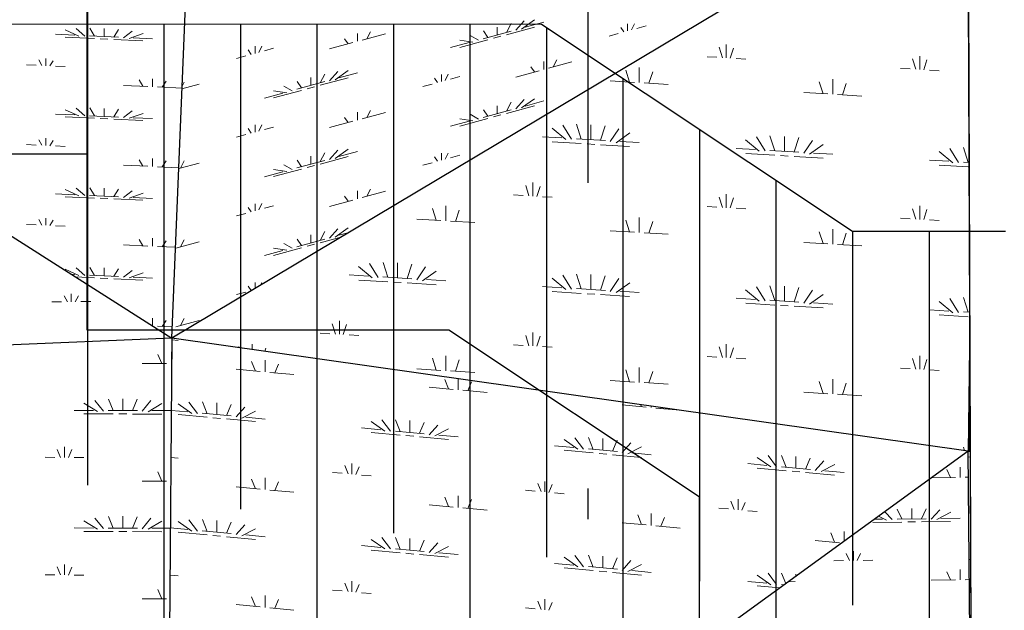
# Model space of a CAD drawing. Extents: x -805 to 3526, y -961 to 1039.
# Tile 121 of 256: x 297.76 to 300.97, y 33.98 to 35.91. Entities that reach past the tile are written whole.
import ezdxf

# ---------------------------------------------------------------- set-up
doc = ezdxf.new("R2010")
doc.units = 0
for name, pattern in [('_Ebene_', [4, 2, -1, 0, -1]), ('AUSGEZOGEN', [2, 1, 1]), ('VERDECKT2', [4.7625, 3.175, -1.5875])]:
    doc.linetypes.add(name, pattern=pattern)
doc.layers.get('0').update_dxf_attribs({"color": 251})
for name, color, linetype, lineweight in [('P-HP-Dorsten 2022 - Ansicht$0$VE22-087 - Bf_Dorsten-Hervest ModellRevit2021_rvt-1-Schnitt 8$0$A-FLOR', 192, 'Continuous', 9), ('P-HP-Dorsten 2022 - Ansicht$0$VE22-087 - Bf_Dorsten-Hervest ModellRevit2021_rvt-1-Schnitt 8$0$A-FLOR-PATT', 8, 'Continuous', 35), ('TTK-B-Bestand', 252, 'Continuous', 35), ('TTK-P-Treppe oben', 12, 'Continuous', 25), ('TTK-P-Treppe unten', 12, 'Continuous', 25)]:
    doc.layers.add(name, color=color, linetype=linetype, lineweight=lineweight)
for name, color, linetype in [('TTK-P-Aufzug', 251, 'Continuous'), ('TTK-P-Bahnsteig', 12, 'Continuous'), ('TTK-P-Böschung', 140, 'Continuous'), ('TTK-P-Gleis', 162, 'Continuous'), ('TTK-P-PU', 12, 'Continuous'), ('TTK-P-TEXT', 12, 'AUSGEZOGEN')]:
    doc.layers.add(name, color=color, linetype=linetype)
doc.styles.add('AKG DIN 6776', font='AKG_DIN67.TTF')
doc.dimstyles.new('TTK$6', dxfattribs={"dimtxt": 2.5, "dimasz": 2.5, "dimexe": 3.5, "dimexo": 0.1, "dimgap": 1, "dimtad": 1, "dimzin": 0, "dimtxsty": 'AKG DIN 6776', "dimblk": 'OBLIQUE', "dimcen": -0.09, "dimdle": 3, "dimse1": 1, "dimse2": 1, "dimclrd": 256, "dimclre": 256, "dimclrt": 256, "dimadec": 3, "dimazin": 0, "dimtfac": 1, "dimtofl": 0, "dimtmove": 0, "dimatfit": 3, "dimldrblk": 'OBLIQUE', "dimfxl": 7, "dimfxlon": 1, "dimtolj": 1, "dimtzin": 0, "dimlwd": -1, "dimlwe": -1, "dimarcsym": 0})

# ---------------------------------------------------------------- blocks, each defined once
blk = doc.blocks.new('*D549')
at = {"layer": 'DEFPOINTS', "color": 0}
for p in [(1594.653, 36.7397), (1594.3062, 36.5752), (8.2233, 0)]:
    blk.add_point(p, dxfattribs=at)
at = {"layer": 'TTK-B-Bestand', "insert": (1594.1093, 36.9835), "char_height": 0.25, "attachment_point": 5, "style": 'AKG DIN 6776'}
blk.add_mtext('\\A1;36,588', dxfattribs=at)
blk = doc.blocks.new('_OBLIQUE')
at = {"color": 0, "linetype": 'ByBlock'}
blk.add_line((-0.5, -0.5), (0.5, 0.5), dxfattribs=at)
blk = doc.blocks.new('*D548')
at = {"layer": 'DEFPOINTS', "color": 0}
for p in [(1585.5366, 36.7706), (1585.0459, 36.614), (-0.8681, 0.0309)]:
    blk.add_point(p, dxfattribs=at)
at = {"layer": 'TTK-B-Bestand', "insert": (1585.0178, 37.0144), "char_height": 0.25, "attachment_point": 5, "style": 'AKG DIN 6776'}
blk.add_mtext('\\A1;36,621', dxfattribs=at)
blk = doc.blocks.new('*D547')
at = {"layer": 'DEFPOINTS', "color": 0}
for p in [(1244.5951, 35.6713), (1244.1853, 35.5313), (0, 0)]:
    blk.add_point(p, dxfattribs=at)
at = {"layer": 'TTK-P-Treppe unten', "insert": (1244.1389, 35.9152), "char_height": 0.25, "attachment_point": 5, "style": 'AKG DIN 6776', "bg_fill": 3, "box_fill_scale": 1.1, "bg_fill_color": 256, "bg_fill_true_color": 13158600, "bg_fill_transparency": 0}
blk.add_mtext('\\A1;35,53', dxfattribs=at)
blk = doc.blocks.new('*D546')
at = {"layer": 'DEFPOINTS', "color": 0}
for p in [(1248.9571, 37.4519), (1249.0816, 37.3335), (0, 0)]:
    blk.add_point(p, dxfattribs=at)
at = {"layer": 'TTK-P-Treppe unten', "insert": (1249.4133, 37.6958), "char_height": 0.25, "attachment_point": 5, "style": 'AKG DIN 6776'}
blk.add_mtext('\\A1;37,33', dxfattribs=at)
blk = doc.blocks.new('*D545')
at = {"layer": 'DEFPOINTS', "color": 0}
for p in [(1259.6018, 37.4765), (1259.6991, 37.3874), (0.198, 0.0396)]:
    blk.add_point(p, dxfattribs=at)
at = {"layer": 'TTK-P-Treppe unten', "insert": (1259.1455, 37.7204), "char_height": 0.25, "attachment_point": 5, "style": 'AKG DIN 6776'}
blk.add_mtext('\\A1;37,35', dxfattribs=at)
blk = doc.blocks.new('*D543')
at = {"layer": 'DEFPOINTS', "color": 0}
for p in [(859.6449, 36.5698), (860.128, 36.5698), (-0.7156, 0.0247)]:
    blk.add_point(p, dxfattribs=at)
at = {"layer": 'TTK-P-TEXT', "insert": (860.5843, 36.8136), "char_height": 0.25, "attachment_point": 5, "style": 'AKG DIN 6776'}
blk.add_mtext('\\A1;36,55', dxfattribs=at)
blk = doc.blocks.new('*D541')
at = {"layer": 'DEFPOINTS', "color": 0}
for p in [(868.7985, 36.6417), (869.2816, 36.6417), (8.438, 0.0966)]:
    blk.add_point(p, dxfattribs=at)
at = {"layer": 'TTK-B-Bestand', "insert": (869.7378, 36.8855), "char_height": 0.25, "attachment_point": 5, "style": 'AKG DIN 6776'}
blk.add_mtext('\\A1;36,55', dxfattribs=at)
blk = doc.blocks.new('*D540')
at = {"layer": 'DEFPOINTS', "color": 0}
for p in [(1239.4124, 37.4656), (1239.2481, 37.3256), (-4.9372, 1.7943)]:
    blk.add_point(p, dxfattribs=at)
at = {"layer": 'TTK-P-Treppe unten', "insert": (1238.8681, 37.7095), "char_height": 0.25, "attachment_point": 5, "style": 'AKG DIN 6776', "bg_fill": 3, "box_fill_scale": 1.1, "bg_fill_color": 256, "bg_fill_true_color": 13158600, "bg_fill_transparency": 0}
blk.add_mtext('\\A1;37,329', dxfattribs=at)
blk = doc.blocks.new('*D539')
at = {"layer": 'DEFPOINTS', "color": 0}
for p in [(303.4751, 35.7451), (303.9213, 35.7444), (0, 0)]:
    blk.add_point(p, dxfattribs=at)
at = {"layer": 'TTK-P-Treppe oben', "insert": (304.3775, 35.9883), "char_height": 0.25, "attachment_point": 5, "style": 'AKG DIN 6776'}
blk.add_mtext('\\A1;35,75', dxfattribs=at)
blk = doc.blocks.new('*D538')
at = {"layer": 'DEFPOINTS', "color": 0}
for p in [(1076.6395, 36.011), (1076.7895, 35.997), (0, 0)]:
    blk.add_point(p, dxfattribs=at)
at = {"layer": 'TTK-P-Treppe oben', "insert": (1076.1833, 36.2548), "char_height": 0.25, "attachment_point": 5, "style": 'AKG DIN 6776'}
blk.add_mtext('\\A1;36,00', dxfattribs=at)

msp = doc.modelspace()

# ---------------------------------------------------------------- dimensions: what is measured, and where the dimension line sits
at = {"layer": 'TTK-B-Bestand', "color": 251}
for feature_location, offset, origin, text, picture, middle in [((1585.0459, 36.614), (0.4461, 0.1576), (-0.8681, 0.0309), '36,621', '*D548', (1585.0178, 37.0144)), ((1594.3062, 36.5752), (0.2947, 0.1656), (8.2233, 0), '36,588', '*D549', (1594.1093, 36.9835))]:
    dim = msp.add_ordinate_dim(feature_location=feature_location, offset=offset, dtype=0, origin=origin, text=text, dimstyle='TTK$6', override={"dimscale": 0, "dimdec": 3, "dimtmove": 1, "dimfxlon": 0}, dxfattribs=at)
    dim.commit()
    dim.dimension.update_dxf_attribs({"geometry": picture, "text_midpoint": middle})

# ---------------------------------------------------------------- next in the draw order: dimensions: what is measured, and where the dimension line sits
at = {"layer": 'TTK-P-Treppe unten', "color": 251}
dim = msp.add_ordinate_dim(feature_location=(1244.1853, 35.5313), offset=(0.4098, 0.14), dtype=0, origin=(0, 0), dimstyle='TTK$6', override={"dimscale": 0, "dimtfill": 1}, dxfattribs=at)
dim.commit()
dim.dimension.update_dxf_attribs({"geometry": '*D547', "text_midpoint": (1244.1389, 35.9152)})

# ---------------------------------------------------------------- next in the draw order: linework, layer by layer
at = {"layer": 'P-HP-Dorsten 2022 - Ansicht$0$VE22-087 - Bf_Dorsten-Hervest ModellRevit2021_rvt-1-Schnitt 8$0$A-FLOR', "color": 251, "lineweight": 25}
for p, q in [((300.8721, 32.4803), (300.8564, 36.5672)), ((300.8564, 36.4252), (298.2546, 34.8691)), ((295.9933, 36.3079), (298.2546, 34.8691)), ((298.2546, 34.8691), (298.3084, 36.1822)), ((300.8564, 36.1172), (300.8696, 32.6683)), ((298.2546, 34.8691), (296.1793, 34.7805)), ((298.2546, 34.8691), (298.2375, 32.5953)), ((300.8564, 34.4995), (298.2546, 34.8691)), ((300.8613, 34.8389), (300.8564, 34.4995)), ((300.8593, 34.4992), (300.8619, 34.6808)), ((300.8564, 34.4995), (298.2375, 32.5953)), ((300.8672, 33.3124), (300.8564, 34.4995)), ((300.8564, 34.4995), (300.8626, 34.4989))]:
    msp.add_line(p, q, dxfattribs=at)
at = {"layer": 'P-HP-Dorsten 2022 - Ansicht$0$VE22-087 - Bf_Dorsten-Hervest ModellRevit2021_rvt-1-Schnitt 8$0$A-FLOR-PATT', "color": 251, "linetype": 'Continuous', "lineweight": 9}
for p, q in [((299.3787, 35.8759), (299.406, 35.9063)), ((299.397, 35.8795), (299.44, 35.9094)), ((299.4092, 35.8854), (299.47, 35.902)), ((297.951, 35.8563), (297.9061, 35.8769)), ((297.97, 35.8567), (297.9417, 35.8814)), ((298.0017, 35.8566), (297.9864, 35.8826)), ((298.0334, 35.8551), (298.0334, 35.8811)), ((298.0652, 35.8536), (298.0806, 35.8781)), ((298.0968, 35.8508), (298.1252, 35.8727)), ((298.8918, 35.8479), (298.9036, 35.8711)), ((299.2722, 35.8482), (299.3635, 35.873)), ((299.2874, 35.8524), (299.2727, 35.8734)), ((299.3179, 35.8607), (299.3179, 35.8864)), ((299.3483, 35.8689), (299.3631, 35.8979)), ((299.3483, 35.8612), (299.4396, 35.886)), ((299.7318, 35.8701), (299.7214, 35.8848)), ((299.744, 35.8735), (299.744, 35.8966)), ((299.7561, 35.8767), (299.7665, 35.897)), ((299.7744, 35.8817), (299.8048, 35.8899)), ((297.8749, 35.8626), (297.9383, 35.8596)), ((297.9066, 35.8532), (298.0017, 35.8488)), ((297.9859, 35.8573), (298.081, 35.8528)), ((298.0208, 35.8479), (298.0461, 35.8467)), ((298.0651, 35.8458), (298.1603, 35.8413)), ((298.1159, 35.8486), (298.1608, 35.8649)), ((298.1286, 35.8506), (298.192, 35.8476)), ((298.8309, 35.8313), (298.8191, 35.8481)), ((298.8614, 35.8396), (298.8614, 35.8654)), ((298.8766, 35.8437), (298.9527, 35.8644)), ((299.2387, 35.8366), (299.1957, 35.8431)), ((299.1961, 35.8198), (299.2874, 35.8446)), ((299.257, 35.8429), (299.2298, 35.8585)), ((299.3057, 35.8496), (299.33, 35.8562)), ((299.6831, 35.8569), (299.7135, 35.8651)), ((298.5144, 35.7969), (298.5041, 35.8115)), ((298.5266, 35.8002), (298.5266, 35.8234)), ((298.5387, 35.8035), (298.5491, 35.8238)), ((298.557, 35.8084), (298.5874, 35.8167)), ((298.77, 35.8148), (298.8461, 35.8354)), ((299.1657, 35.8193), (299.2266, 35.8358)), ((300.0538, 35.7861), (300.0431, 35.82)), ((300.0664, 35.7854), (300.0664, 35.8295)), ((300.0791, 35.7846), (300.0899, 35.8173)), ((297.8305, 35.7603), (297.8198, 35.7786)), ((297.8432, 35.7597), (297.8432, 35.7832)), ((297.8559, 35.7591), (297.8667, 35.7763)), ((298.4657, 35.7836), (298.4961, 35.7919)), ((299.4701, 35.7476), (299.4701, 35.7733)), ((299.5005, 35.7558), (299.5123, 35.779)), ((300.0033, 35.7892), (300.0349, 35.7873)), ((300.0981, 35.7835), (300.1297, 35.7816)), ((300.686, 35.7481), (300.6752, 35.782)), ((300.6986, 35.7473), (300.6986, 35.7914)), ((300.7113, 35.7466), (300.722, 35.7792)), ((297.7798, 35.7627), (297.8115, 35.7612)), ((297.8749, 35.7582), (297.9066, 35.7568)), ((298.77, 35.7105), (298.7973, 35.7409)), ((298.7883, 35.7142), (298.8313, 35.7441)), ((299.3787, 35.7227), (299.4548, 35.7434)), ((299.4396, 35.7393), (299.4278, 35.756)), ((299.4853, 35.7516), (299.5613, 35.7723)), ((299.7503, 35.7064), (299.7381, 35.7452)), ((299.782, 35.7045), (299.782, 35.7535)), ((300.6354, 35.7511), (300.667, 35.7492)), ((300.7303, 35.7454), (300.7619, 35.7435)), ((298.1603, 35.6926), (298.148, 35.7134)), ((298.192, 35.6911), (298.192, 35.7172)), ((298.2237, 35.6896), (298.236, 35.7093)), ((298.7092, 35.6953), (298.7092, 35.7211)), ((298.7396, 35.7036), (298.7544, 35.7326)), ((298.7396, 35.6958), (298.8309, 35.7206)), ((298.8005, 35.7201), (298.8613, 35.7366)), ((299.1231, 35.7048), (299.1128, 35.7195)), ((299.1353, 35.7081), (299.1353, 35.7313)), ((299.1474, 35.7114), (299.1578, 35.7317)), ((299.1657, 35.7163), (299.1961, 35.7246)), ((299.6872, 35.7102), (299.7662, 35.7055)), ((299.8136, 35.7026), (299.8259, 35.7399)), ((300.4141, 35.6664), (300.4141, 35.7154)), ((298.0969, 35.6956), (298.1761, 35.6919)), ((298.2078, 35.6904), (298.2871, 35.6866)), ((298.2879, 35.6838), (298.344, 35.699)), ((298.2883, 35.6928), (298.2949, 35.7057)), ((298.63, 35.6713), (298.587, 35.6778)), ((298.5874, 35.6545), (298.6787, 35.6793)), ((298.6483, 35.6775), (298.6211, 35.6932)), ((298.6635, 35.6829), (298.7548, 35.7077)), ((298.6787, 35.687), (298.664, 35.708)), ((298.697, 35.6843), (298.7213, 35.6909)), ((299.0744, 35.6915), (299.1048, 35.6998)), ((299.7978, 35.7036), (299.8768, 35.6988)), ((300.3825, 35.6683), (300.3703, 35.7071)), ((300.4458, 35.6646), (300.458, 35.7018)), ((298.557, 35.654), (298.6179, 35.6705)), ((299.3787, 35.6185), (299.406, 35.6489)), ((299.397, 35.6221), (299.44, 35.652)), ((299.4092, 35.628), (299.47, 35.6446)), ((300.3193, 35.6722), (300.3984, 35.6674)), ((300.43, 35.6655), (300.509, 35.6607)), ((297.951, 35.5955), (297.9061, 35.616)), ((297.97, 35.5959), (297.9417, 35.6206)), ((298.0017, 35.5958), (297.9864, 35.6218)), ((298.0334, 35.5943), (298.0334, 35.6203)), ((298.0652, 35.5928), (298.0806, 35.6173)), ((298.0968, 35.59), (298.1252, 35.6119)), ((298.8918, 35.5905), (298.9036, 35.6136)), ((299.2722, 35.5908), (299.3635, 35.6156)), ((299.2874, 35.595), (299.2727, 35.6159)), ((299.3179, 35.6033), (299.3179, 35.629)), ((299.3483, 35.6115), (299.3631, 35.6405)), ((299.3483, 35.6038), (299.4396, 35.6286)), ((297.8749, 35.6018), (297.9383, 35.5988)), ((297.9066, 35.5924), (298.0017, 35.588)), ((297.9859, 35.5965), (298.081, 35.592)), ((298.0208, 35.5871), (298.0461, 35.5859)), ((298.0651, 35.585), (298.1603, 35.5805)), ((298.1159, 35.5878), (298.1608, 35.6041)), ((298.1286, 35.5898), (298.192, 35.5868)), ((298.8309, 35.5739), (298.8191, 35.5907)), ((298.8614, 35.5822), (298.8614, 35.608)), ((298.8766, 35.5863), (298.9527, 35.607)), ((299.2387, 35.5792), (299.1957, 35.5857)), ((299.1961, 35.5624), (299.2874, 35.5872)), ((299.257, 35.5855), (299.2298, 35.6011)), ((299.3057, 35.5922), (299.33, 35.5988)), ((298.5144, 35.5394), (298.5041, 35.5541)), ((298.5266, 35.5428), (298.5266, 35.566)), ((298.5387, 35.5461), (298.5491, 35.5663)), ((298.557, 35.551), (298.5874, 35.5592)), ((298.77, 35.5574), (298.8461, 35.578)), ((299.1657, 35.5619), (299.2266, 35.5784)), ((299.5418, 35.5181), (299.4971, 35.5554)), ((299.5607, 35.5194), (299.5325, 35.565)), ((299.5923, 35.5199), (299.577, 35.5684)), ((299.6239, 35.518), (299.6239, 35.567)), ((299.6556, 35.5162), (299.6709, 35.5628)), ((299.6872, 35.5118), (299.7154, 35.5539)), ((297.8305, 35.4995), (297.8198, 35.5178)), ((297.8432, 35.4989), (297.8432, 35.5224)), ((297.8559, 35.4983), (297.8667, 35.5155)), ((298.4657, 35.5262), (298.4961, 35.5344)), ((299.4659, 35.5276), (299.5291, 35.5238)), ((299.5765, 35.5209), (299.6714, 35.5152)), ((299.7061, 35.5081), (299.7508, 35.5401)), ((300.1739, 35.48), (300.1292, 35.5173)), ((300.1929, 35.4813), (300.1646, 35.5269)), ((300.2245, 35.4819), (300.2091, 35.5303)), ((300.2561, 35.4799), (300.2561, 35.5289)), ((300.2877, 35.4781), (300.3031, 35.5247)), ((300.3193, 35.4737), (300.3476, 35.5158)), ((297.7798, 35.5019), (297.8115, 35.5004)), ((297.8749, 35.4974), (297.9066, 35.4959)), ((298.77, 35.4531), (298.7973, 35.4835)), ((298.7883, 35.4568), (298.8313, 35.4867)), ((299.4975, 35.511), (299.5923, 35.5053)), ((299.6113, 35.5041), (299.6366, 35.5026)), ((299.6556, 35.5015), (299.7504, 35.4957)), ((299.7188, 35.5123), (299.782, 35.5085)), ((300.0981, 35.4895), (300.1613, 35.4857)), ((300.3383, 35.4701), (300.383, 35.502)), ((300.8251, 35.4433), (300.7968, 35.4888)), ((300.8566, 35.4438), (300.8413, 35.4922)), ((298.1603, 35.4318), (298.148, 35.4526)), ((298.192, 35.4303), (298.192, 35.4564)), ((298.7092, 35.4379), (298.7092, 35.4637)), ((298.7396, 35.4462), (298.7544, 35.4751)), ((298.7396, 35.4384), (298.8309, 35.4632)), ((298.8005, 35.4627), (298.8613, 35.4792)), ((299.1231, 35.4474), (299.1128, 35.462)), ((299.1353, 35.4507), (299.1353, 35.4739)), ((299.1474, 35.454), (299.1578, 35.4743)), ((299.1657, 35.4589), (299.1961, 35.4672)), ((300.1297, 35.4729), (300.2245, 35.4672)), ((300.2087, 35.4828), (300.3035, 35.4771)), ((300.2435, 35.466), (300.2688, 35.4645)), ((300.2877, 35.4634), (300.3826, 35.4577)), ((300.351, 35.4743), (300.4142, 35.4705)), ((300.7302, 35.4514), (300.7935, 35.4476)), ((300.8061, 35.4419), (300.7614, 35.4793)), ((298.0969, 35.4348), (298.1761, 35.4311)), ((298.2078, 35.4296), (298.2774, 35.4263)), ((298.2237, 35.4288), (298.236, 35.4485)), ((298.2773, 35.4235), (298.344, 35.4416)), ((298.2831, 35.4251), (298.2949, 35.4483)), ((298.63, 35.4138), (298.587, 35.4204)), ((298.5874, 35.3971), (298.6787, 35.4219)), ((298.6483, 35.4201), (298.6211, 35.4357)), ((298.6635, 35.4255), (298.7548, 35.4503)), ((298.6787, 35.4296), (298.664, 35.4506)), ((298.697, 35.4268), (298.7213, 35.4335)), ((299.0744, 35.4341), (299.1048, 35.4424)), ((300.7618, 35.4348), (300.8567, 35.4291)), ((300.8409, 35.4448), (300.859, 35.4437)), ((298.557, 35.3965), (298.6179, 35.4131)), ((297.951, 35.3347), (297.9061, 35.3552)), ((297.97, 35.3351), (297.9417, 35.3598)), ((298.0017, 35.335), (297.9864, 35.361)), ((298.0334, 35.3335), (298.0334, 35.3595)), ((298.0652, 35.332), (298.0806, 35.3565)), ((298.8918, 35.3331), (298.9036, 35.3562)), ((299.4216, 35.3342), (299.4109, 35.3681)), ((299.4343, 35.3334), (299.4343, 35.3775)), ((299.4469, 35.3327), (299.4577, 35.3653)), ((297.8749, 35.341), (297.9383, 35.338)), ((297.9066, 35.3316), (298.0017, 35.3272)), ((297.9859, 35.3357), (298.081, 35.3312)), ((298.0208, 35.3263), (298.0461, 35.3251)), ((298.0651, 35.3242), (298.1603, 35.3197)), ((298.0968, 35.3291), (298.1252, 35.3511)), ((298.1159, 35.327), (298.1608, 35.3433)), ((298.1286, 35.329), (298.192, 35.326)), ((298.8309, 35.3165), (298.8191, 35.3333)), ((298.8614, 35.3248), (298.8614, 35.3506)), ((298.8766, 35.3289), (298.9527, 35.3496)), ((299.3711, 35.3373), (299.4027, 35.3354)), ((299.4659, 35.3316), (299.4975, 35.3297)), ((300.0538, 35.2961), (300.0431, 35.3301)), ((300.0664, 35.2954), (300.0664, 35.3395)), ((300.0791, 35.2946), (300.0898, 35.3273)), ((298.5144, 35.282), (298.5041, 35.2967)), ((298.5266, 35.2854), (298.5266, 35.3085)), ((298.5387, 35.2886), (298.5491, 35.3089)), ((298.557, 35.2936), (298.5874, 35.3018)), ((298.77, 35.3), (298.8461, 35.3206)), ((299.1182, 35.2545), (299.1059, 35.2933)), ((299.1498, 35.2526), (299.1498, 35.3016)), ((300.0033, 35.2992), (300.0349, 35.2973)), ((300.0981, 35.2935), (300.1297, 35.2916)), ((300.686, 35.2581), (300.6752, 35.292)), ((300.6986, 35.2573), (300.6986, 35.3014)), ((297.8432, 35.2381), (297.8432, 35.2616)), ((298.4657, 35.2688), (298.4961, 35.277)), ((299.055, 35.2583), (299.134, 35.2536)), ((299.1814, 35.2507), (299.1937, 35.288)), ((299.782, 35.2145), (299.782, 35.2635)), ((300.6354, 35.2611), (300.667, 35.2592)), ((300.7113, 35.2566), (300.722, 35.2892)), ((297.7798, 35.2411), (297.8115, 35.2396)), ((297.8305, 35.2387), (297.8198, 35.257)), ((297.8559, 35.2375), (297.8667, 35.2547)), ((297.8749, 35.2366), (297.9066, 35.2351)), ((298.77, 35.1957), (298.7973, 35.2261)), ((298.7883, 35.1994), (298.8313, 35.2293)), ((299.1656, 35.2517), (299.2446, 35.2469)), ((299.7503, 35.2164), (299.7381, 35.2552)), ((299.8136, 35.2126), (299.8259, 35.2499)), ((300.7303, 35.2554), (300.7619, 35.2535)), ((298.192, 35.1695), (298.192, 35.1956)), ((298.7092, 35.1805), (298.7092, 35.2063)), ((298.7396, 35.1888), (298.7544, 35.2177)), ((298.7396, 35.181), (298.8065, 35.1992)), ((298.8005, 35.2053), (298.8301, 35.2133)), ((299.6872, 35.2203), (299.7662, 35.2155)), ((299.7978, 35.2136), (299.8768, 35.2088)), ((300.3825, 35.1783), (300.3703, 35.2171)), ((300.4141, 35.1764), (300.4141, 35.2254)), ((300.4458, 35.1746), (300.458, 35.2118)), ((298.0969, 35.174), (298.1761, 35.1703)), ((298.1603, 35.171), (298.148, 35.1918)), ((298.2078, 35.1688), (298.2667, 35.166)), ((298.2237, 35.168), (298.236, 35.1877)), ((298.2679, 35.1636), (298.344, 35.1842)), ((298.2831, 35.1677), (298.2949, 35.1909)), ((298.63, 35.1564), (298.587, 35.1629)), ((298.5874, 35.1397), (298.6787, 35.1645)), ((298.6483, 35.1627), (298.6211, 35.1783)), ((298.6635, 35.1681), (298.7548, 35.1929)), ((298.6787, 35.1722), (298.664, 35.1932)), ((298.697, 35.1694), (298.7214, 35.176)), ((300.3193, 35.1822), (300.3984, 35.1774)), ((300.43, 35.1755), (300.509, 35.1708)), ((298.557, 35.1391), (298.6179, 35.1557)), ((297.97, 35.0743), (297.9417, 35.099)), ((298.0017, 35.0742), (297.9864, 35.1002)), ((298.0334, 35.0727), (298.0334, 35.0987)), ((298.9096, 35.0662), (298.8649, 35.1035)), ((298.9286, 35.0675), (298.9003, 35.113)), ((298.9601, 35.068), (298.9448, 35.1165)), ((298.9917, 35.0661), (298.9917, 35.1151)), ((299.0234, 35.0642), (299.0387, 35.1108)), ((299.055, 35.0598), (299.0833, 35.102)), ((297.951, 35.0739), (297.9062, 35.0944)), ((297.9267, 35.0777), (297.9383, 35.0772)), ((297.94, 35.0693), (298.0017, 35.0663)), ((297.9859, 35.0749), (298.081, 35.0704)), ((298.0208, 35.0655), (298.0461, 35.0643)), ((298.0652, 35.0712), (298.0806, 35.0957)), ((298.0968, 35.0683), (298.1252, 35.0903)), ((298.1159, 35.0662), (298.1608, 35.0825)), ((298.1286, 35.0682), (298.192, 35.0652)), ((298.8337, 35.0757), (298.8969, 35.0719)), ((298.9443, 35.069), (299.0392, 35.0633)), ((299.0739, 35.0562), (299.1186, 35.0882)), ((299.5417, 35.0281), (299.497, 35.0654)), ((299.5607, 35.0294), (299.5325, 35.075)), ((299.5923, 35.0299), (299.577, 35.0784)), ((299.6239, 35.028), (299.6239, 35.077)), ((299.6556, 35.0262), (299.6709, 35.0728)), ((298.0651, 35.0634), (298.1603, 35.0589)), ((298.5144, 35.0246), (298.5041, 35.0393)), ((298.5266, 35.0318), (298.5266, 35.0511)), ((298.5445, 35.0425), (298.5491, 35.0515)), ((298.8653, 35.0591), (298.9602, 35.0533)), ((298.9791, 35.0522), (299.0044, 35.0507)), ((299.0234, 35.0495), (299.1182, 35.0438)), ((299.0866, 35.0604), (299.1498, 35.0566)), ((299.4659, 35.0376), (299.5291, 35.0338)), ((299.6872, 35.0218), (299.7154, 35.0639)), ((299.7061, 35.0182), (299.7508, 35.0501)), ((300.1929, 34.9913), (300.1646, 35.0369)), ((300.2245, 34.9919), (300.2091, 35.0403)), ((300.2561, 34.9899), (300.2561, 35.0389)), ((300.2877, 34.9881), (300.3031, 35.0347)), ((297.9134, 34.9879), (297.9026, 35.0072)), ((297.9261, 34.988), (297.9261, 35.0137)), ((297.9388, 34.9881), (297.9495, 35.0076)), ((298.4657, 35.0114), (298.4961, 35.0196)), ((299.4975, 35.021), (299.5923, 35.0153)), ((299.5765, 35.0309), (299.6713, 35.0252)), ((299.6113, 35.0141), (299.6366, 35.0126)), ((299.6556, 35.0115), (299.7504, 35.0057)), ((299.7188, 35.0223), (299.782, 35.0185)), ((300.1739, 34.99), (300.1292, 35.0274)), ((300.3193, 34.9837), (300.3476, 35.0258)), ((300.3383, 34.9801), (300.383, 35.012)), ((300.8566, 34.9538), (300.8413, 35.0022)), ((297.8626, 34.9874), (297.8944, 34.9877)), ((297.9578, 34.9883), (297.9896, 34.9886)), ((300.0981, 34.9995), (300.1613, 34.9957)), ((300.1297, 34.9829), (300.2245, 34.9772)), ((300.2087, 34.9928), (300.3035, 34.9871)), ((300.2435, 34.976), (300.2688, 34.9745)), ((300.2877, 34.9734), (300.3826, 34.9677)), ((300.3509, 34.9843), (300.4142, 34.9805)), ((300.8061, 34.9519), (300.7614, 34.9893)), ((300.8251, 34.9533), (300.7968, 34.9988)), ((300.7302, 34.9614), (300.7935, 34.9576)), ((300.7618, 34.9448), (300.8567, 34.9391)), ((300.8409, 34.9548), (300.8609, 34.9536)), ((298.192, 34.9089), (298.192, 34.9348)), ((298.2078, 34.908), (298.2561, 34.9057)), ((298.2237, 34.9072), (298.236, 34.9269)), ((298.2679, 34.9061), (298.344, 34.9268)), ((298.2831, 34.9103), (298.2949, 34.9335)), ((298.7894, 34.8823), (298.7787, 34.9162)), ((298.8021, 34.8815), (298.8021, 34.9256)), ((298.8148, 34.8808), (298.8255, 34.9134)), ((298.7389, 34.8854), (298.7705, 34.8835)), ((298.8337, 34.8797), (298.8653, 34.8778)), ((299.4216, 34.8442), (299.4109, 34.8781)), ((299.4343, 34.8434), (299.4343, 34.8875)), ((299.4469, 34.8427), (299.4577, 34.8754)), ((298.2545, 34.8637), (298.2755, 34.8618)), ((298.4748, 34.8378), (298.4737, 34.8413)), ((298.5176, 34.8318), (298.5176, 34.8496)), ((299.3711, 34.8473), (299.4027, 34.8454)), ((299.4659, 34.8416), (299.4975, 34.8397)), ((300.0538, 34.8061), (300.0431, 34.8401)), ((300.0664, 34.8054), (300.0664, 34.8495)), ((298.2216, 34.7861), (298.2093, 34.816)), ((298.2533, 34.786), (298.2533, 34.8245)), ((298.5582, 34.826), (298.5615, 34.8361)), ((299.1498, 34.7626), (299.1498, 34.8116)), ((300.0033, 34.8092), (300.0349, 34.8073)), ((300.0791, 34.8046), (300.0898, 34.8373)), ((300.6986, 34.7673), (300.6986, 34.8114)), ((298.1581, 34.7862), (298.2375, 34.786)), ((298.5278, 34.7614), (298.5155, 34.7924)), ((298.5593, 34.7585), (298.5593, 34.797)), ((298.5909, 34.7556), (298.6031, 34.7843)), ((299.1182, 34.7645), (299.1059, 34.8033)), ((299.1814, 34.7607), (299.1937, 34.798)), ((300.0981, 34.8035), (300.1297, 34.8016)), ((300.686, 34.7681), (300.6752, 34.802)), ((300.7113, 34.7666), (300.722, 34.7992)), ((298.4647, 34.7673), (298.5436, 34.76)), ((298.5751, 34.757), (298.6539, 34.7497)), ((299.055, 34.7683), (299.134, 34.7636)), ((299.1656, 34.7617), (299.2446, 34.7569)), ((299.7503, 34.7264), (299.7381, 34.7652)), ((299.782, 34.7245), (299.782, 34.7735)), ((299.8136, 34.7226), (299.8259, 34.7599)), ((300.6354, 34.7711), (300.667, 34.7692)), ((300.7302, 34.7654), (300.7619, 34.7635)), ((299.1585, 34.703), (299.1463, 34.734)), ((299.1901, 34.7001), (299.1901, 34.7362)), ((299.2216, 34.6972), (299.2339, 34.7259)), ((299.6872, 34.7303), (299.7662, 34.7255)), ((299.7978, 34.7236), (299.8768, 34.7188)), ((300.3825, 34.6883), (300.3703, 34.7271)), ((300.4141, 34.6864), (300.4141, 34.7354)), ((300.4458, 34.6846), (300.458, 34.7219)), ((299.0955, 34.7089), (299.1743, 34.7016)), ((299.2058, 34.6987), (299.2847, 34.6914)), ((300.3193, 34.6922), (300.3984, 34.6874)), ((300.43, 34.6855), (300.509, 34.6808)), ((298.0121, 34.6289), (297.9672, 34.6563)), ((298.0311, 34.6307), (298.0027, 34.6652)), ((298.0629, 34.6326), (298.0475, 34.67)), ((298.0946, 34.6325), (298.0946, 34.671)), ((298.1263, 34.6324), (298.1417, 34.6697)), ((298.1581, 34.6304), (298.1865, 34.6648)), ((298.1771, 34.6285), (298.222, 34.6556)), ((298.3197, 34.6229), (298.2751, 34.6543)), ((298.3386, 34.623), (298.3103, 34.66)), ((298.3701, 34.622), (298.3548, 34.6608)), ((298.4016, 34.6191), (298.4016, 34.6576)), ((298.4332, 34.6162), (298.4485, 34.6521)), ((299.7262, 34.6505), (299.805, 34.6432)), ((299.7893, 34.6446), (299.7865, 34.6515)), ((297.9358, 34.6329), (297.9993, 34.6328)), ((297.9676, 34.6213), (298.0628, 34.6211)), ((298.047, 34.6327), (298.1422, 34.6324)), ((298.0819, 34.621), (298.1073, 34.621)), ((298.1263, 34.6209), (298.2216, 34.6207)), ((298.1898, 34.6323), (298.2528, 34.6321)), ((298.2528, 34.6329), (298.307, 34.6279)), ((298.2755, 34.6193), (298.3701, 34.6105)), ((298.3543, 34.6235), (298.4489, 34.6148)), ((298.4647, 34.6114), (298.4929, 34.6432)), ((298.4836, 34.6076), (298.5282, 34.6307)), ((299.8208, 34.6417), (299.8208, 34.6466)), ((299.8366, 34.6403), (299.9154, 34.633)), ((299.8524, 34.6388), (299.8537, 34.6419)), ((298.389, 34.6088), (298.4143, 34.6064)), ((298.4332, 34.6047), (298.5278, 34.5959)), ((298.4963, 34.6104), (298.5593, 34.6045)), ((298.9504, 34.5645), (298.9058, 34.5959)), ((298.9693, 34.5646), (298.9411, 34.6017)), ((299.0008, 34.5636), (298.9855, 34.6024)), ((299.0324, 34.5607), (299.0324, 34.5992)), ((299.0639, 34.5578), (299.0792, 34.5937)), ((299.0955, 34.553), (299.1237, 34.5849)), ((298.8747, 34.5753), (298.9378, 34.5695)), ((298.9062, 34.5609), (299.0008, 34.5521)), ((298.9851, 34.5651), (299.0797, 34.5564)), ((299.0198, 34.5504), (299.045, 34.548)), ((299.1143, 34.5493), (299.1589, 34.5724)), ((299.127, 34.552), (299.1901, 34.5462)), ((299.0639, 34.5463), (299.1585, 34.5375)), ((299.5811, 34.5061), (299.5365, 34.5375)), ((299.6, 34.5062), (299.5718, 34.5433)), ((299.6316, 34.5052), (299.6163, 34.544)), ((299.6631, 34.5024), (299.6631, 34.5408)), ((299.6947, 34.4994), (299.71, 34.5353)), ((299.7262, 34.4946), (299.7544, 34.5265)), ((297.8914, 34.4792), (297.8806, 34.5054)), ((297.9041, 34.4792), (297.9041, 34.5138)), ((297.9168, 34.4791), (297.9276, 34.5052)), ((299.5054, 34.517), (299.5685, 34.5111)), ((299.537, 34.5025), (299.6316, 34.4937)), ((299.6158, 34.5067), (299.7104, 34.498)), ((299.6505, 34.492), (299.6757, 34.4896)), ((299.6947, 34.4879), (299.7893, 34.4791)), ((299.7451, 34.4909), (299.7897, 34.514)), ((299.7577, 34.4936), (299.8208, 34.4878)), ((300.7974, 34.5079), (300.7968, 34.5088)), ((300.8448, 34.5012), (300.8413, 34.5123)), ((297.8406, 34.4793), (297.8723, 34.4792)), ((297.9358, 34.4791), (297.9676, 34.479)), ((298.2516, 34.4791), (298.2755, 34.4769)), ((298.8432, 34.4243), (298.8432, 34.4589)), ((300.1362, 34.4586), (300.1993, 34.4527)), ((300.2119, 34.4477), (300.1673, 34.4791)), ((300.2308, 34.4478), (300.2026, 34.4849)), ((300.2623, 34.4469), (300.247, 34.4856)), ((300.2939, 34.444), (300.2939, 34.4825)), ((300.3254, 34.441), (300.3407, 34.477)), ((300.357, 34.4362), (300.3852, 34.4681)), ((300.3758, 34.4325), (300.4204, 34.4556)), ((300.8566, 34.4805), (300.8624, 34.4801)), ((298.2216, 34.4015), (298.2093, 34.4313)), ((298.7801, 34.4301), (298.8116, 34.4272)), ((298.8305, 34.4254), (298.8198, 34.4526)), ((298.8558, 34.4231), (298.8665, 34.4483)), ((300.1677, 34.4441), (300.2623, 34.4353)), ((300.2466, 34.4483), (300.3412, 34.4396)), ((300.2813, 34.4336), (300.3065, 34.4313)), ((300.3254, 34.4295), (300.42, 34.4207)), ((300.3885, 34.4352), (300.4516, 34.4294)), ((300.799, 34.4134), (300.7866, 34.4392)), ((300.8307, 34.4138), (300.8307, 34.4472)), ((298.1581, 34.4016), (298.2375, 34.4014)), ((298.5278, 34.3765), (298.5155, 34.4075)), ((298.5593, 34.3736), (298.5593, 34.4121)), ((298.5909, 34.3707), (298.6031, 34.3994)), ((298.8747, 34.4214), (298.9062, 34.4185)), ((299.4613, 34.367), (299.4506, 34.3942)), ((299.4739, 34.3659), (299.4739, 34.4005)), ((299.4865, 34.3647), (299.4972, 34.3899)), ((300.7371, 34.4127), (300.8148, 34.4136)), ((300.8466, 34.414), (300.8572, 34.4141)), ((298.4647, 34.3824), (298.5436, 34.3751)), ((298.5751, 34.3721), (298.6539, 34.3648)), ((299.4108, 34.3718), (299.4424, 34.3688)), ((299.5054, 34.363), (299.537, 34.3601)), ((299.1585, 34.3181), (299.1463, 34.3491)), ((299.1901, 34.3152), (299.1901, 34.3537)), ((299.2216, 34.3123), (299.2339, 34.341)), ((300.092, 34.3087), (300.0813, 34.3358)), ((300.1046, 34.3075), (300.1046, 34.3422)), ((300.1173, 34.3063), (300.128, 34.3315)), ((299.0955, 34.324), (299.1743, 34.3167)), ((299.2058, 34.3138), (299.2847, 34.3065)), ((299.8208, 34.2568), (299.8208, 34.2953)), ((300.0416, 34.3134), (300.0731, 34.3104)), ((300.1362, 34.3046), (300.1677, 34.3017)), ((300.6085, 34.2756), (300.5839, 34.3013)), ((300.6402, 34.2777), (300.6248, 34.31)), ((300.672, 34.278), (300.672, 34.3115)), ((300.7037, 34.2784), (300.7191, 34.311)), ((300.7354, 34.2771), (300.7638, 34.3073)), ((300.7545, 34.2756), (300.7994, 34.2998)), ((298.0121, 34.2443), (297.9672, 34.2716)), ((298.0311, 34.2461), (298.0027, 34.2806)), ((298.0629, 34.248), (298.0475, 34.2854)), ((298.0946, 34.2479), (298.0946, 34.2864)), ((298.1263, 34.2478), (298.1417, 34.2851)), ((298.1581, 34.2458), (298.1865, 34.2801)), ((298.1771, 34.2439), (298.222, 34.271)), ((298.3197, 34.238), (298.2751, 34.2694)), ((298.3386, 34.2381), (298.3103, 34.2751)), ((298.3701, 34.2371), (298.3548, 34.2759)), ((298.4016, 34.2342), (298.4016, 34.2727)), ((298.4332, 34.2313), (298.4485, 34.2672)), ((299.7262, 34.2656), (299.805, 34.2583)), ((299.7893, 34.2597), (299.777, 34.2907)), ((299.8524, 34.2539), (299.8646, 34.2826)), ((300.545, 34.2665), (300.6402, 34.2676)), ((300.5499, 34.2766), (300.5767, 34.2769)), ((300.5894, 34.2737), (300.564, 34.2868)), ((300.6243, 34.2775), (300.7196, 34.2786)), ((300.6593, 34.2678), (300.6846, 34.2681)), ((300.7037, 34.2683), (300.799, 34.2694)), ((300.7672, 34.2791), (300.8307, 34.2798)), ((297.9358, 34.2483), (297.9993, 34.2481)), ((297.9676, 34.2367), (298.0628, 34.2364)), ((298.047, 34.248), (298.1422, 34.2478)), ((298.0819, 34.2364), (298.1073, 34.2363)), ((298.1263, 34.2363), (298.2216, 34.236)), ((298.1898, 34.2477), (298.2499, 34.2475)), ((298.2499, 34.2483), (298.307, 34.243)), ((298.2755, 34.2344), (298.3701, 34.2256)), ((298.3543, 34.2386), (298.4489, 34.2299)), ((298.4647, 34.2265), (298.4929, 34.2583)), ((298.4836, 34.2228), (298.5282, 34.2458)), ((299.8366, 34.2554), (299.9154, 34.2481)), ((300.42, 34.2013), (300.4078, 34.2323)), ((300.4515, 34.2051), (300.4515, 34.2369)), ((298.389, 34.2239), (298.4143, 34.2215)), ((298.4332, 34.2198), (298.5278, 34.211)), ((298.4963, 34.2255), (298.5593, 34.2196)), ((298.9504, 34.1796), (298.9058, 34.211)), ((298.9693, 34.1797), (298.9411, 34.2168)), ((299.0008, 34.1787), (298.9855, 34.2175)), ((299.0324, 34.1758), (299.0324, 34.2143)), ((299.0639, 34.1729), (299.0792, 34.2088)), ((299.0955, 34.1681), (299.1237, 34.2)), ((300.3569, 34.2072), (300.4358, 34.1999)), ((298.8747, 34.1904), (298.9378, 34.1846)), ((298.9062, 34.176), (299.0008, 34.1672)), ((298.9851, 34.1802), (299.0797, 34.1715)), ((299.0198, 34.1655), (299.045, 34.1631)), ((299.1144, 34.1644), (299.159, 34.1875)), ((299.127, 34.1671), (299.1901, 34.1613)), ((300.4688, 34.1418), (300.458, 34.1644)), ((300.4815, 34.1419), (300.4815, 34.172)), ((300.4942, 34.142), (300.505, 34.1649)), ((299.0639, 34.1614), (299.1585, 34.1526)), ((299.5054, 34.1321), (299.5685, 34.1262)), ((299.5811, 34.1212), (299.5365, 34.1526)), ((299.6, 34.1213), (299.5718, 34.1584)), ((299.6316, 34.1203), (299.6163, 34.1591)), ((299.6631, 34.1175), (299.6631, 34.1559)), ((299.6947, 34.1145), (299.71, 34.1504)), ((299.7262, 34.1097), (299.7544, 34.1416)), ((300.418, 34.1412), (300.4498, 34.1415)), ((300.5132, 34.1423), (300.545, 34.1426)), ((300.8596, 34.1457), (300.8624, 34.1455)), ((297.8914, 34.0946), (297.8806, 34.1207)), ((297.9041, 34.0945), (297.9041, 34.1291)), ((297.9168, 34.0944), (297.9276, 34.1205)), ((299.537, 34.1176), (299.6316, 34.1088)), ((299.6158, 34.1218), (299.7104, 34.1131)), ((299.6505, 34.1071), (299.6757, 34.1047)), ((299.6947, 34.103), (299.7893, 34.0942)), ((299.7451, 34.106), (299.7897, 34.1291)), ((299.7577, 34.1087), (299.8208, 34.1029)), ((300.2308, 34.0629), (300.2026, 34.1)), ((300.2606, 34.0663), (300.247, 34.1007)), ((300.799, 34.0786), (300.7866, 34.1044)), ((300.8307, 34.079), (300.8307, 34.1124)), ((297.8406, 34.0947), (297.8723, 34.0946)), ((297.9358, 34.0944), (297.9676, 34.0944)), ((298.2488, 34.0944), (298.2755, 34.092)), ((298.8432, 34.0394), (298.8432, 34.074)), ((300.1362, 34.0737), (300.1993, 34.0678)), ((300.2119, 34.0628), (300.1673, 34.0942)), ((300.2692, 34.0725), (300.291, 34.0728)), ((300.2939, 34.0905), (300.2939, 34.0976)), ((300.7355, 34.0779), (300.8148, 34.0788)), ((300.8466, 34.0791), (300.8602, 34.0793)), ((298.2216, 34.0168), (298.2093, 34.0467)), ((298.7801, 34.0452), (298.8116, 34.0423)), ((298.8305, 34.0405), (298.8198, 34.0677)), ((298.8558, 34.0382), (298.8665, 34.0634)), ((298.8747, 34.0365), (298.9062, 34.0336)), ((300.1677, 34.0592), (300.2415, 34.0524)), ((300.2466, 34.0634), (300.2556, 34.0626)), ((298.1581, 34.017), (298.2375, 34.0168)), ((298.5278, 33.9916), (298.5155, 34.0226)), ((298.5593, 33.9887), (298.5593, 34.0272)), ((298.5909, 33.9858), (298.6031, 34.0145)), ((299.4613, 33.9821), (299.4506, 34.0093)), ((299.4739, 33.981), (299.4739, 34.0157)), ((299.4865, 33.9798), (299.4972, 34.005)), ((298.4647, 33.9975), (298.5436, 33.9902)), ((298.5751, 33.9872), (298.6539, 33.9799)), ((299.4108, 33.9869), (299.4424, 33.9839))]:
    msp.add_line(p, q, dxfattribs=at)
at = {"layer": 'TTK-P-Bahnsteig', "color": 251, "linetype": '_Ebene_'}
msp.add_line((299.6147, 31.2769), (299.6147, 44.5202), dxfattribs=at)
at = {"layer": 'TTK-P-Böschung', "color": 251}
for p, q in [((299.4625, 35.8947), (297.0384, 35.8959)), ((300.4787, 35.2172), (299.4625, 35.8947)), ((300.9787, 35.2172), (300.4787, 35.2172))]:
    msp.add_line(p, q, dxfattribs=at)
at = {"layer": 'TTK-P-Gleis', "color": 251, "linetype": 'AUSGEZOGEN', "ltscale": 2}
msp.add_line((297.9786, 35.8954), (297.9787, 36.0648), dxfattribs=at)
at = {"layer": 'TTK-P-PU', "color": 251, "linetype": 'VERDECKT2', "ltscale": 0.5}
for p, q in [((297.9784, 34.8954), (297.9786, 35.8954)), ((299.1595, 34.8949), (297.9782, 34.8954)), ((299.9772, 34.3497), (299.1595, 34.8949))]:
    msp.add_line(p, q, dxfattribs=at)
at = {"layer": 'TTK-P-PU', "color": 251, "linetype": 'VERDECKT2'}
msp.add_line((297.9787, 35.7748), (297.9787, 35.4701), dxfattribs=at)

# ---------------------------------------------------------------- next in the draw order: dimensions: what is measured, and where the dimension line sits
at = {"layer": 'TTK-B-Bestand', "color": 251}
dim = msp.add_ordinate_dim(feature_location=(868.7985, 36.6417), offset=(0.4831, 0), dtype=0, origin=(8.438, 0.0966), dimstyle='TTK$6', override={"dimscale": 0, "dimfxlon": 0}, dxfattribs=at)
dim.commit()
dim.dimension.update_dxf_attribs({"geometry": '*D541', "text_midpoint": (869.7378, 36.8855)})
at = {"layer": 'TTK-P-TEXT', "color": 251}
dim = msp.add_ordinate_dim(feature_location=(859.6449, 36.5698), offset=(0.4831, 0), dtype=0, origin=(-0.7156, 0.0247), dimstyle='TTK$6', override={"dimscale": 0, "dimfxlon": 0}, dxfattribs=at)
dim.commit()
dim.dimension.update_dxf_attribs({"geometry": '*D543', "text_midpoint": (860.5843, 36.8136)})
at = {"layer": 'TTK-P-Treppe unten', "color": 251}
for feature_location, offset, origin, picture, middle in [((1259.6991, 37.3874), (-0.0973, 0.0891), (0.198, 0.0396), '*D545', (1259.1455, 37.7204)), ((1249.0816, 37.3335), (-0.1245, 0.1184), (0, 0), '*D546', (1249.4133, 37.6958))]:
    dim = msp.add_ordinate_dim(feature_location=feature_location, offset=offset, dtype=0, origin=origin, dimstyle='TTK$6', override={"dimscale": 0}, dxfattribs=at)
    dim.commit()
    dim.dimension.update_dxf_attribs({"geometry": picture, "text_midpoint": middle})

# ---------------------------------------------------------------- next in the draw order: dimensions: what is measured, and where the dimension line sits
dim = msp.add_ordinate_dim(feature_location=(1239.2481, 37.3256), offset=(0.1119, 0.1412), dtype=0, origin=(-4.9372, 1.7943), text='37,329', dimstyle='TTK$6', override={"dimscale": 0, "dimtfill": 1}, dxfattribs=at)
dim.commit()
dim.dimension.update_dxf_attribs({"geometry": '*D540', "text_midpoint": (1238.8681, 37.7095)})

# ---------------------------------------------------------------- next in the draw order: linework, layer by layer
at = {"layer": 'TTK-P-Aufzug', "color": 251}
for p, q in [((299.4853, 35.8784), (299.484, 35.8792)), ((299.4844, 35.8789), (299.484, 35.8792)), ((299.4853, 35.8784), (299.484, 35.8792)), ((299.4844, 35.8789), (299.4853, 35.8784))]:
    msp.add_line(p, q, dxfattribs=at)
at = {"layer": 'TTK-P-Bahnsteig', "color": 251}
msp.add_circle((473.7851, 39.1322), 1000, dxfattribs=at)
at = {"layer": 'TTK-P-Böschung', "color": 251}
for p, q in [((297.9787, 35.8954), (297.9787, 34.3878)), ((298.2287, 35.8954), (298.2287, 32.5911)), ((298.4787, 35.8952), (298.4787, 34.3093)), ((298.7287, 35.8952), (298.7287, 32.5911)), ((298.9787, 35.895), (298.9787, 34.2309)), ((299.2287, 35.895), (299.2287, 32.5911)), ((299.4787, 35.8839), (299.4787, 34.1525)), ((299.7287, 35.7172), (299.7287, 32.5911)), ((299.9787, 35.5506), (299.9787, 34.0741)), ((300.2287, 35.3839), (300.2287, 32.5911)), ((300.4787, 35.2172), (300.4787, 33.9957)), ((300.7287, 35.2172), (300.7287, 32.5911))]:
    msp.add_line(p, q, dxfattribs=at)
at = {"layer": 'TTK-P-PU', "color": 251, "linetype": 'VERDECKT2', "ltscale": 0.5}
for p, q in [((297.9787, 35.94), (297.9782, 34.8954)), ((297.9784, 35.4701), (297.2282, 35.4701)), ((299.9772, 34.3497), (299.9772, 30.4311))]:
    msp.add_line(p, q, dxfattribs=at)

# ---------------------------------------------------------------- next in the draw order: dimensions: what is measured, and where the dimension line sits
at = {"layer": 'TTK-P-Treppe oben', "color": 251}
for feature_location, offset, picture, middle in [((1076.7895, 35.997), (-0.15, 0.014), '*D538', (1076.1833, 36.2548)), ((303.4751, 35.7451), (0.4462, -0.0007), '*D539', (304.3775, 35.9883))]:
    dim = msp.add_ordinate_dim(feature_location=feature_location, offset=offset, dtype=0, origin=(0, 0), dimstyle='TTK$6', override={"dimscale": 0}, dxfattribs=at)
    dim.commit()
    dim.dimension.update_dxf_attribs({"geometry": picture, "text_midpoint": middle})

doc.saveas('drawing.dxf')
